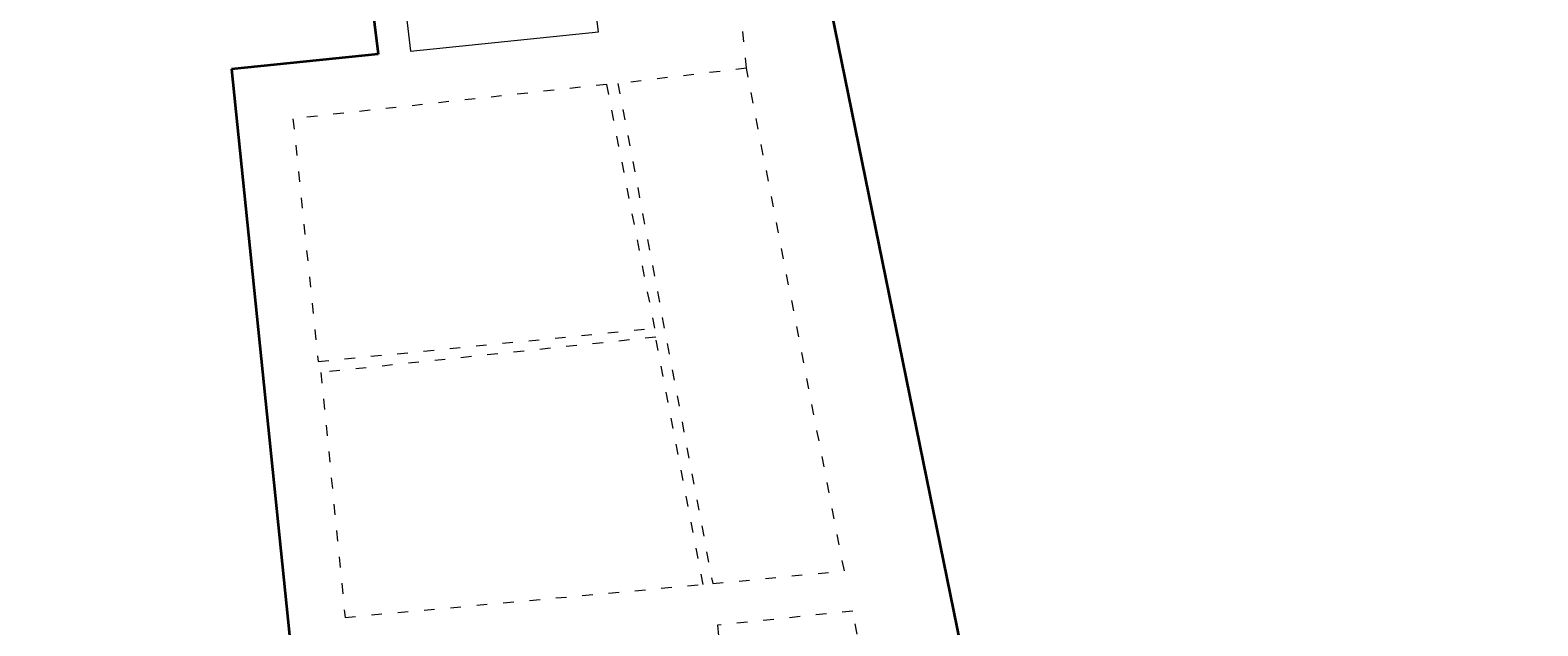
# Model space of a CAD drawing. Header units: centimetres. Extents: x -64755 to -45993, y -134522 to -130049.
# Tile 7 of 9: x -61691 to -59981, y -132002 to -131327. Entities that reach past the tile are written whole.
import ezdxf
from ezdxf import colors
from ezdxf.entities.mleader import LeaderData, LeaderLine
from ezdxf.math import Vec2, Vec3

# ---------------------------------------------------------------- set-up
doc = ezdxf.new("R2010")
doc.units = ezdxf.units.CM
doc.linetypes.add('ACAD_ISO03W100', pattern=[30, 12, -18])
for name, color, linetype, lineweight in [('arch C', 1, 'Continuous', 13), ('arch N', 1, 'ACAD_ISO03W100', 13), ('arch P', 7, 'Continuous', 35), ('arch T', 41, 'Continuous', 18)]:
    doc.layers.add(name, color=color, linetype=linetype, lineweight=lineweight)
doc.styles.add('arch arial nar', font='ARIALN.TTF')

# ---------------------------------------------------------------- blocks, each defined once
blk = doc.blocks.new('_Dot')
at = {"color": 0, "linetype": 'ByBlock', "lineweight": -2}
blk.add_line((-0.5, 0), (-1, 0), dxfattribs=at)
at = {"color": 0, "linetype": 'ByBlock', "const_width": 0.5}
blk.add_lwpolyline([(-0.25, 0, 1), (0.25, 0, 1)], format="xyb", close=True, dxfattribs=at)

msp = doc.modelspace()

# ---------------------------------------------------------------- linework, layer by layer
at = {"layer": 'arch C'}
for p, q in [((-61046.25, -131329.42), (-61070.02, -131136.3)), ((-61281.87, -131164.19), (-61259.14, -131351.11)), ((-61259.14, -131351.11), (-61046.25, -131329.42))]:
    msp.add_line(p, q, dxfattribs=at)
at = {"layer": 'arch N', "linetype": 'ACAD_ISO03W100'}
for p, q in [((-60878.38, -131370.6), (-60884.31, -131312.16)), ((-60878.38, -131370.6), (-61024.02, -131387.88)), ((-60767.34, -131940.01), (-60878.38, -131370.6)), ((-61036.76, -131388.82), (-61392.55, -131427.75)), ((-60982.23, -131665.21), (-61036.76, -131388.82)), ((-61024.02, -131387.88), (-60916.61, -131954.56)), ((-61392.55, -131427.75), (-61363.98, -131702.84)), ((-61363.98, -131702.84), (-60982.23, -131665.21)), ((-60981.24, -131675.32), (-61360.79, -131715.34)), ((-60927.53, -131955.47), (-60981.24, -131675.32)), ((-61360.79, -131715.34), (-61333.48, -131992.76)), ((-60916.61, -131954.56), (-60767.34, -131940.01)), ((-61333.48, -131992.76), (-60927.53, -131955.47)), ((-60757.8, -131985.63), (-60911.08, -132001.7)), ((-60652.76, -132542.62), (-60757.8, -131985.63)), ((-60911.08, -132001.7), (-60889.64, -132227.71))]:
    msp.add_line(p, q, dxfattribs=at)
at = {"layer": 'arch P'}
for p, q in [((-61366.84, -130773.74), (-61295.9, -131354.42)), ((-60820.9, -131116.55), (-60461.3, -132876.31)), ((-61295.9, -131354.42), (-61462.36, -131371.43)), ((-61462.36, -131371.43), (-61334.65, -132614.97))]:
    msp.add_line(p, q, dxfattribs=at)

# ---------------------------------------------------------------- leaders
at = {"layer": 'arch T', "color": 1}
ml = msp.add_multileader_mtext('Standard', dxfattribs=at)
ml.set_content('PRZEWIERTY %%C150 WG \\PPROJEKTU PRZYŁACZA \\PCIEPLNEGO ', color=41, style='arch arial nar')
ml.set_leader_properties(color=252)
ml.set_arrow_properties(name='DOT')
ml.build(insert=Vec2(0, 0))
ml.multileader.update_dxf_attribs({"has_dogleg": 0, "text_left_attachment_type": 5, "text_right_attachment_type": 5, "dogleg_length": 0, "arrow_head_size": 1, "scale": 5})
ctx = ml.context
ctx.base_point, ctx.scale, ctx.char_height, ctx.arrow_head_size, ctx.landing_gap_size, ctx.plane_origin = Vec3(-64435.68, -131525.98), 5, 10, 1, 10, Vec3(-64741.17, -132349.12)
ctx.left_attachment, ctx.right_attachment = 5, 5
notes = []
notes.append((ctx, [(0, (1, 1, 0), (-64435.68, -131525.98), (1, 0), 0, [(1, [(-64517.57, -131420.31), (-64519.64, -131388.78)], 0, [])])]))
ctx.mtext.insert, ctx.mtext.width, ctx.mtext.defined_height, ctx.mtext.flow_direction = Vec3(-64425.68, -131479.92), 3662.8155, 95.41, 5
for ctx, leaders in notes:
    for number, flags, end, landing, length, lines in leaders:
        leader = LeaderData()
        leader.index, (leader.has_last_leader_line, leader.has_dogleg_vector, leader.attachment_direction) = number, flags
        leader.last_leader_point, leader.dogleg_vector, leader.dogleg_length = Vec3(end), Vec3(landing), length
        for number, points, colour, breaks in lines:
            line = LeaderLine()
            line.index, line.vertices, line.color, line.breaks = number, Vec3.list(points), colors.encode_raw_color(colour), breaks
            leader.lines.append(line)
        ctx.leaders.append(leader)

doc.saveas('drawing.dxf')
